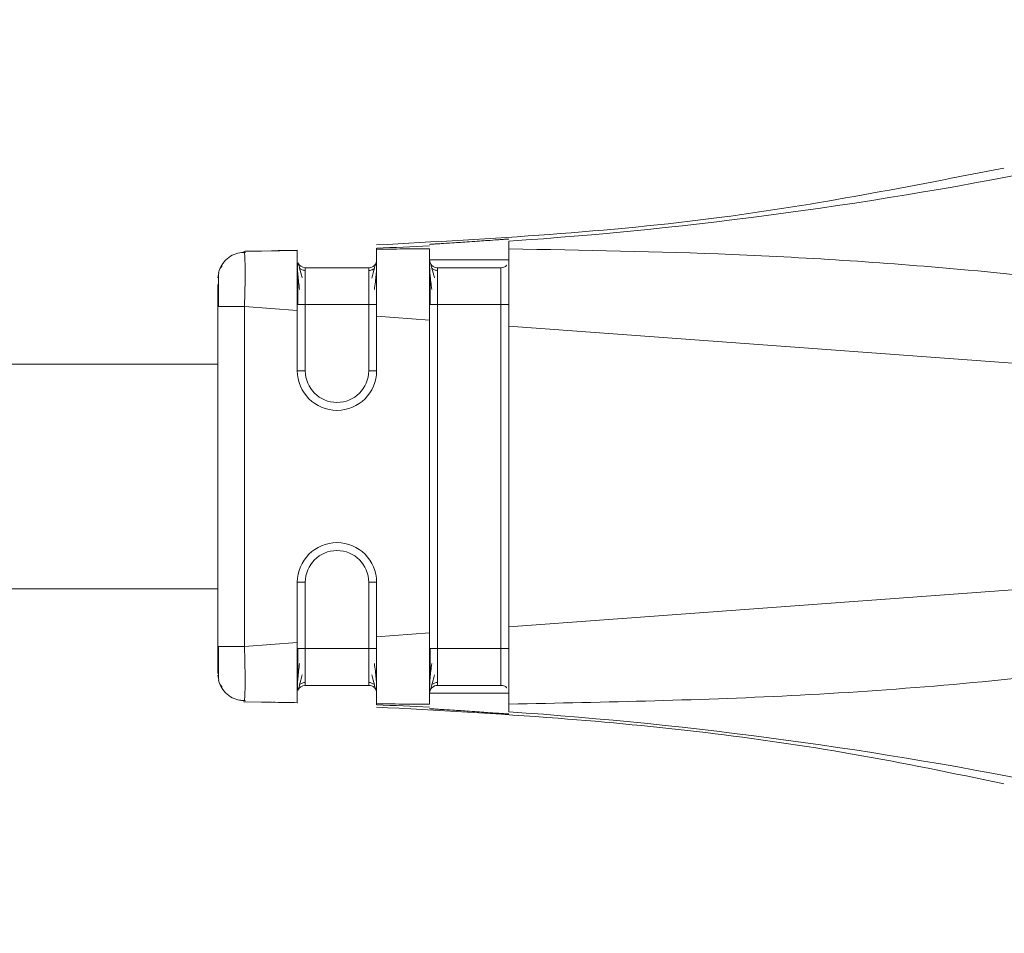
# Model space of a CAD drawing. Header units: millimetres. Extents: x -450 to 1924, y -64 to 425.
# Tile 38 of 41: x 1864 to 1883, y 154 to 171. Entities that reach past the tile are written whole.
import ezdxf

# ---------------------------------------------------------------- set-up
doc = ezdxf.new("R2010")
doc.units = ezdxf.units.MM

# ---------------------------------------------------------------- blocks, each defined once
blk = doc.blocks.new('Drawing View6')
at = {"color": 7, "linetype": 'Continuous', "lineweight": 18}
for p, q in [((850.91, -4.549), (850.91, -4.696)), ((845.901, -4.741), (846.91, -4.722)), ((845.909, -4.761), (845.901, -4.741)), ((845.923, -4.74), (846.42, -4.73)), ((846.916, -4.717), (846.42, -4.73)), ((848.41, -4.976), (848.41, -4.963)), ((850.91, -4.9), (849.41, -4.9)), ((845.41, -5.241), (845.428, -5.148)), ((847.06, -5.05), (848.26, -5.05)), ((849.56, -5.05), (850.76, -5.05)), ((846.91, -5.748), (847.06, -5.748)), ((847.06, -5.748), (847.06, -7)), ((847.06, -5.748), (848.26, -5.748)), ((848.26, -7), (848.26, -5.748)), ((849.41, -5.748), (849.56, -5.748)), ((849.56, -5.748), (849.56, -12.252)), ((849.56, -5.748), (850.76, -5.748)), ((850.76, -12.252), (850.76, -5.748)), ((845.41, -12.215), (845.41, -5.785)), ((845.91, -12.215), (845.91, -5.785)), ((845.91, -5.785), (846.91, -5.859)), ((846.91, -7), (846.91, -5.859)), ((848.41, -7), (848.41, -5.97)), ((848.41, -5.97), (849.41, -6.044)), ((849.41, -11.956), (849.41, -6.044)), ((850.91, -6.155), (866.105, -7.278)), ((850.91, -11.845), (850.91, -6.155)), ((779, -6.875), (845.41, -6.875)), ((846.91, -7), (847.06, -7)), ((848.41, -7), (848.26, -7)), ((850.91, -11.845), (866.105, -10.722)), ((779, -11.125), (845.41, -11.125)), ((846.91, -12.141), (846.91, -11)), ((846.91, -11), (847.06, -11)), ((847.06, -11), (847.06, -12.252)), ((848.26, -12.252), (848.26, -11)), ((848.41, -11), (848.26, -11)), ((848.41, -12.03), (848.41, -11)), ((848.41, -12.03), (849.41, -11.956)), ((845.41, -12.215), (845.427, -12.215)), ((845.91, -12.215), (846.91, -12.141)), ((847.06, -12.252), (848.26, -12.252)), ((849.56, -12.252), (850.76, -12.252)), ((845.41, -12.759), (845.428, -12.852)), ((845.419, -12.733), (845.419, -12.804)), ((847.06, -12.95), (848.26, -12.95)), ((849.56, -12.95), (850.76, -12.95)), ((849.41, -13.1), (850.91, -13.1)), ((845.901, -13.259), (845.909, -13.239)), ((845.901, -13.259), (846.91, -13.278)), ((846.42, -13.27), (845.923, -13.26)), ((846.42, -13.27), (846.916, -13.283))]:
    blk.add_line(p, q, dxfattribs=at)
at = {"color": 7, "linetype": 'Continuous', "lineweight": 18, "flags": 128}
for points in [[(846.91, -12.252), (846.913, -12.252), (846.921, -12.252), (846.935, -12.252), (846.954, -12.252), (846.977, -12.252), (847.003, -12.252), (847.031, -12.252), (847.06, -12.252)], [(849.41, -12.252), (849.413, -12.252), (849.421, -12.252), (849.435, -12.252), (849.454, -12.252), (849.477, -12.252), (849.503, -12.252), (849.531, -12.252), (849.56, -12.252)]]:
    blk.add_lwpolyline(points, dxfattribs=at)
at = {"color": 7, "linetype": 'Continuous', "lineweight": 18}
for centre, radius, start, end in [((845.451, 74.858), 79.595, 273.93236, 289.08957), ((845.485, 74.577), 79.312, 272.11365, 272.83673), ((847.06, -4.9), 0.15, 202.2284, 270), ((849.56, -4.9), 0.15, 179.9972, 270), ((847.66, -7), 0.75, 180, 0), ((847.66, -7), 0.6, 180, 0), ((847.66, -11), 0.75, 0, 180), ((847.66, -11), 0.6, 0, 180), ((847.06, -13.1), 0.15, 90, 157.6064), ((849.56, -13.1), 0.15, 90, 180), ((845.485, -92.576), 79.311, 87.16326, 87.88636), ((845.451, -92.858), 79.595, 70.91041, 86.06764)]:
    blk.add_arc(centre, radius, start, end, dxfattribs=at)
for points, knots in [([(860.266, -3.165), (858.495, -3.513), (854.578, -4.282), (850.591, -4.501), (848.407, -4.621)], [0, 0, 0, 0, 0.45216, 1, 1, 1, 1]), ([(850.91, -4.509), (850.9, -4.51), (850.884, -4.51), (850.791, -4.516), (850.68, -4.524), (850.531, -4.535), (850.349, -4.547), (850.173, -4.559), (849.998, -4.571), (849.811, -4.583), (849.651, -4.593), (849.532, -4.601), (849.437, -4.607), (849.421, -4.609), (849.41, -4.609)], [0, 0, 0, 0, 0.120108, 0.183377, 0.248622, 0.347038, 0.415602, 0.496941, 0.57136, 0.638217, 0.748801, 0.813411, 0.876907, 1, 1, 1, 1]), ([(845.928, -4.76), (845.88, -4.763), (845.781, -4.767), (845.64, -4.83), (845.517, -4.931), (845.469, -5.024), (845.445, -5.07)], [0, 0, 0, 0, 0.2326117, 0.4841748, 0.7442196, 1, 1, 1, 1]), ([(845.91, -5.785), (845.914, -5.646), (845.923, -5.373), (845.924, -5.028), (845.918, -4.843), (845.912, -4.769), (845.909, -4.762), (845.909, -4.761)], [0, 0, 0, 0, 0.289539, 0.569313, 0.844614, 0.990107, 1, 1, 1, 1]), ([(846.446, -4.73), (846.448, -4.73), (846.451, -4.73), (846.767, -4.724), (846.91, -4.722)], [0, 0, 0, 0, 0.547662, 1, 1, 1, 1]), ([(846.91, -4.722), (846.91, -4.737), (846.91, -4.768), (846.91, -5.038), (846.91, -5.409), (846.91, -5.709), (846.91, -5.859)], [0, 0, 0, 0, 0.250255, 0.500093, 0.749776, 1, 1, 1, 1]), ([(848.41, -4.681), (848.41, -4.682), (848.41, -4.685), (848.41, -4.695), (848.41, -4.7)], [0, 0, 0, 0, 0.5536399, 1, 1, 1, 1]), ([(849.41, -4.693), (849.222, -4.694), (848.889, -4.696), (848.556, -4.699), (848.41, -4.7)], [0, 0, 0, 0, 0.563222, 1, 1, 1, 1]), ([(848.41, -4.7), (848.41, -4.733), (848.41, -4.798), (848.41, -5.096), (848.41, -5.495), (848.41, -5.81), (848.41, -5.97)], [0, 0, 0, 0, 0.256857, 0.499427, 0.744777, 1, 1, 1, 1]), ([(849.41, -4.693), (849.41, -4.735), (849.41, -4.819), (849.41, -5.138), (849.41, -5.56), (849.41, -5.883), (849.41, -6.044)], [0, 0, 0, 0, 0.249034, 0.499186, 0.749184, 1, 1, 1, 1]), ([(866.105, -7.278), (866.631, -7.215), (867.268, -7.137), (867.948, -6.949), (868.129, -6.872), (868.206, -6.814), (868.233, -6.785), (868.249, -6.757), (868.258, -6.726), (868.254, -6.69), (868.233, -6.651), (868.195, -6.61), (868.101, -6.539), (867.903, -6.445), (867.417, -6.275), (866.447, -6.039), (864.732, -5.716), (862.372, -5.377), (859.072, -5.025), (855.219, -4.768), (852.317, -4.719), (850.91, -4.696)], [0, 0, 0, 0, 0.079633, 0.096416, 0.106506, 0.108989, 0.110947, 0.112535, 0.113904, 0.115836, 0.117972, 0.120667, 0.124353, 0.135955, 0.15357, 0.20236, 0.286651, 0.417176, 0.562519, 0.787792, 1, 1, 1, 1]), ([(850.91, -4.696), (850.91, -4.751), (850.91, -4.859), (850.91, -5.098), (850.91, -5.215)], [0, 0, 0, 0, 0.509532, 1, 1, 1, 1]), ([(846.91, -4.965), (846.91, -4.996), (846.911, -5.059), (846.919, -5.182), (846.932, -5.316), (846.946, -5.412), (846.953, -5.46)], [0, 0, 0, 0, 0.262057, 0.516005, 0.761874, 1, 1, 1, 1]), ([(847.004, -5.244), (846.986, -5.177), (846.959, -5.076), (846.933, -4.99), (846.925, -4.967), (846.921, -4.956)], [0, 0, 0, 0, 0.485154, 0.738623, 1, 1, 1, 1]), ([(848.399, -4.956), (848.395, -4.968), (848.387, -4.99), (848.361, -5.077), (848.334, -5.179), (848.316, -5.246)], [0, 0, 0, 0, 0.261424, 0.514828, 1, 1, 1, 1]), ([(848.367, -5.464), (848.374, -5.417), (848.388, -5.32), (848.401, -5.186), (848.409, -5.061), (848.41, -4.998), (848.41, -4.966)], [0, 0, 0, 0, 0.238194, 0.484055, 0.738008, 1, 1, 1, 1]), ([(849.41, -4.965), (849.41, -4.996), (849.411, -5.059), (849.419, -5.182), (849.432, -5.316), (849.446, -5.412), (849.453, -5.46)], [0, 0, 0, 0, 0.262057, 0.516005, 0.761874, 1, 1, 1, 1]), ([(849.504, -5.244), (849.486, -5.177), (849.459, -5.076), (849.433, -4.99), (849.425, -4.967), (849.421, -4.956)], [0, 0, 0, 0, 0.485154, 0.738623, 1, 1, 1, 1]), ([(850.869, -5.002), (850.868, -5.003), (850.856, -5.021), (850.818, -5.042), (850.779, -5.047), (850.76, -5.05)], [0, 0, 0, 0, 0.0382266, 0.5191133, 1, 1, 1, 1]), ([(845.492, -5.026), (845.475, -5.037), (845.442, -5.056), (845.426, -5.12), (845.418, -5.15)], [0, 0, 0, 0, 0.5247088, 1, 1, 1, 1]), ([(845.419, -5.196), (845.419, -5.223), (845.419, -5.264), (845.418, -5.337), (845.418, -5.361)], [0, 0, 0, 0, 0.674154, 1, 1, 1, 1]), ([(846.921, -5.184), (846.92, -5.223), (846.92, -5.301), (846.92, -5.441), (846.92, -5.592), (846.92, -5.696), (846.92, -5.748)], [0, 0, 0, 0, 0.24996, 0.499871, 0.74992, 1, 1, 1, 1]), ([(847.06, -5.102), (847.051, -5.102), (847.032, -5.101), (847.004, -5.094), (846.976, -5.081), (846.961, -5.068), (846.953, -5.062)], [0, 0, 0, 0, 0.233003, 0.480022, 0.737313, 1, 1, 1, 1]), ([(847.06, -5.05), (847.06, -5.06), (847.06, -5.081), (847.06, -5.243), (847.06, -5.474), (847.06, -5.657), (847.06, -5.748)], [0, 0, 0, 0, 0.250957, 0.500564, 0.749846, 1, 1, 1, 1]), ([(848.26, -5.748), (848.26, -5.657), (848.26, -5.474), (848.26, -5.243), (848.26, -5.081), (848.26, -5.06), (848.26, -5.05)], [0, 0, 0, 0, 0.250154, 0.499436, 0.749043, 1, 1, 1, 1]), ([(848.367, -5.063), (848.359, -5.069), (848.344, -5.082), (848.316, -5.094), (848.288, -5.102), (848.269, -5.103), (848.26, -5.103)], [0, 0, 0, 0, 0.262685, 0.519976, 0.766996, 1, 1, 1, 1]), ([(849.421, -5.184), (849.42, -5.223), (849.42, -5.301), (849.42, -5.441), (849.42, -5.592), (849.42, -5.696), (849.42, -5.748)], [0, 0, 0, 0, 0.24996, 0.499871, 0.74992, 1, 1, 1, 1]), ([(849.56, -5.102), (849.551, -5.102), (849.532, -5.101), (849.504, -5.094), (849.476, -5.081), (849.461, -5.068), (849.453, -5.062)], [0, 0, 0, 0, 0.2330034, 0.4800219, 0.737313, 1, 1, 1, 1]), ([(849.56, -5.05), (849.56, -5.06), (849.56, -5.081), (849.56, -5.243), (849.56, -5.474), (849.56, -5.657), (849.56, -5.748)], [0, 0, 0, 0, 0.250957, 0.500564, 0.749846, 1, 1, 1, 1]), ([(850.76, -5.748), (850.76, -5.657), (850.76, -5.474), (850.76, -5.243), (850.76, -5.081), (850.76, -5.06), (850.76, -5.05)], [0, 0, 0, 0, 0.250154, 0.499436, 0.749043, 1, 1, 1, 1]), ([(845.41, -5.785), (845.41, -5.705), (845.41, -5.543), (845.41, -5.425), (845.41, -5.366)], [0, 0, 0, 0, 0.498954, 1, 1, 1, 1]), ([(845.418, -5.361), (845.418, -5.384), (845.418, -5.452), (845.418, -5.603), (845.418, -5.729), (845.418, -5.791)], [0, 0, 0, 0, 0.205255, 0.602522, 1, 1, 1, 1]), ([(850.91, -5.215), (850.91, -5.355), (850.91, -5.64), (850.91, -5.981), (850.91, -6.155)], [0, 0, 0, 0, 0.489594, 1, 1, 1, 1]), ([(850.91, -13.304), (852.748, -13.268), (856.524, -13.194), (861.208, -12.782), (864.648, -12.3), (866.488, -11.954), (867.517, -11.699), (867.995, -11.517), (868.168, -11.42), (868.236, -11.347), (868.257, -11.303), (868.257, -11.259), (868.236, -11.217), (868.196, -11.177), (868.136, -11.137), (867.986, -11.064), (867.641, -10.962), (866.988, -10.834), (866.439, -10.764), (866.105, -10.722)], [0, 0, 0, 0, 0.277154, 0.569443, 0.709641, 0.801655, 0.852576, 0.869317, 0.879228, 0.882226, 0.884534, 0.88657, 0.888768, 0.891501, 0.895083, 0.899771, 0.916625, 0.949186, 1, 1, 1, 1]), ([(850.91, -11.845), (850.91, -12.02), (850.91, -12.364), (850.91, -12.65), (850.91, -12.79)], [0, 0, 0, 0, 0.510317, 1, 1, 1, 1]), ([(848.41, -12.03), (848.41, -12.19), (848.41, -12.505), (848.41, -12.904), (848.41, -13.202), (848.41, -13.267), (848.41, -13.3)], [0, 0, 0, 0, 0.2552155, 0.5005837, 0.7431346, 1, 1, 1, 1]), ([(849.41, -11.956), (849.41, -12.117), (849.41, -12.44), (849.41, -12.862), (849.41, -13.181), (849.41, -13.265), (849.41, -13.307)], [0, 0, 0, 0, 0.250822, 0.500825, 0.750972, 1, 1, 1, 1]), ([(845.41, -12.727), (845.41, -12.722), (845.41, -12.703), (845.41, -12.581), (845.41, -12.403), (845.41, -12.277), (845.41, -12.215)], [0, 0, 0, 0, 0.12452, 0.464871, 0.733495, 1, 1, 1, 1]), ([(845.418, -12.209), (845.418, -12.271), (845.418, -12.397), (845.418, -12.533), (845.418, -12.59), (845.418, -12.601)], [0, 0, 0, 0, 0.445553, 0.890852, 1, 1, 1, 1]), ([(845.418, -12.209), (845.418, -12.273), (845.418, -12.361), (845.418, -12.439), (845.418, -12.46)], [0, 0, 0, 0, 0.727809, 1, 1, 1, 1]), ([(845.427, -12.215), (845.432, -12.215), (845.446, -12.215), (845.55, -12.215), (845.713, -12.215), (845.844, -12.215), (845.91, -12.215)], [0, 0, 0, 0, 0.152691, 0.435127, 0.717564, 1, 1, 1, 1]), ([(845.909, -13.239), (845.909, -13.238), (845.912, -13.231), (845.918, -13.157), (845.924, -12.972), (845.922, -12.685), (845.917, -12.424), (845.912, -12.285), (845.91, -12.215)], [0, 0, 0, 0, 0.009732, 0.15501, 0.430006, 0.709355, 0.853404, 1, 1, 1, 1]), ([(846.91, -12.141), (846.91, -12.291), (846.91, -12.591), (846.91, -12.962), (846.91, -13.232), (846.91, -13.263), (846.91, -13.278)], [0, 0, 0, 0, 0.250098, 0.499887, 0.749619, 1, 1, 1, 1]), ([(846.92, -12.244), (846.92, -12.297), (846.92, -12.402), (846.92, -12.554), (846.92, -12.696), (846.92, -12.774), (846.921, -12.813)], [0, 0, 0, 0, 0.250249, 0.500316, 0.750202, 1, 1, 1, 1]), ([(847.06, -12.252), (847.06, -12.343), (847.06, -12.526), (847.06, -12.757), (847.06, -12.919), (847.06, -12.94), (847.06, -12.95)], [0, 0, 0, 0, 0.250154, 0.499436, 0.749043, 1, 1, 1, 1]), ([(848.26, -12.95), (848.26, -12.94), (848.26, -12.919), (848.26, -12.757), (848.26, -12.526), (848.26, -12.343), (848.26, -12.252)], [0, 0, 0, 0, 0.250957, 0.500564, 0.749846, 1, 1, 1, 1]), ([(849.42, -12.244), (849.42, -12.297), (849.42, -12.402), (849.42, -12.554), (849.42, -12.696), (849.42, -12.774), (849.421, -12.813)], [0, 0, 0, 0, 0.250249, 0.500316, 0.750202, 1, 1, 1, 1]), ([(849.56, -12.252), (849.56, -12.343), (849.56, -12.526), (849.56, -12.757), (849.56, -12.919), (849.56, -12.94), (849.56, -12.95)], [0, 0, 0, 0, 0.250154, 0.499436, 0.749043, 1, 1, 1, 1]), ([(850.76, -12.95), (850.76, -12.94), (850.76, -12.919), (850.76, -12.757), (850.76, -12.526), (850.76, -12.343), (850.76, -12.252)], [0, 0, 0, 0, 0.250957, 0.500564, 0.749846, 1, 1, 1, 1]), ([(845.418, -12.601), (845.418, -12.639), (845.419, -12.727), (845.419, -12.776), (845.419, -12.804)], [0, 0, 0, 0, 0.430026, 1, 1, 1, 1]), ([(846.953, -12.536), (846.946, -12.584), (846.932, -12.681), (846.919, -12.817), (846.911, -12.942), (846.91, -13.005), (846.91, -13.037)], [0, 0, 0, 0, 0.238318, 0.484229, 0.738103, 1, 1, 1, 1]), ([(848.41, -13.037), (848.41, -13.005), (848.409, -12.942), (848.401, -12.817), (848.388, -12.682), (848.374, -12.584), (848.367, -12.536)], [0, 0, 0, 0, 0.261912, 0.51579, 0.761682, 1, 1, 1, 1]), ([(849.453, -12.536), (849.446, -12.584), (849.432, -12.681), (849.419, -12.817), (849.411, -12.942), (849.41, -13.005), (849.41, -13.037)], [0, 0, 0, 0, 0.238318, 0.484229, 0.738103, 1, 1, 1, 1]), ([(846.92, -13.045), (846.925, -13.033), (846.933, -13.011), (846.958, -12.924), (846.986, -12.821), (847.004, -12.754)], [0, 0, 0, 0, 0.261307, 0.514798, 1, 1, 1, 1]), ([(848.316, -12.754), (848.334, -12.821), (848.362, -12.924), (848.387, -13.011), (848.395, -13.034), (848.4, -13.045)], [0, 0, 0, 0, 0.48507, 0.738518, 1, 1, 1, 1]), ([(849.42, -13.045), (849.425, -13.033), (849.433, -13.011), (849.458, -12.924), (849.486, -12.821), (849.504, -12.754)], [0, 0, 0, 0, 0.261307, 0.514798, 1, 1, 1, 1]), ([(850.91, -12.79), (850.91, -12.906), (850.91, -13.142), (850.91, -13.249), (850.91, -13.304)], [0, 0, 0, 0, 0.490542, 1, 1, 1, 1]), ([(845.418, -12.85), (845.426, -12.88), (845.442, -12.944), (845.475, -12.963), (845.492, -12.974)], [0, 0, 0, 0, 0.475345, 1, 1, 1, 1]), ([(845.445, -12.93), (845.469, -12.976), (845.517, -13.069), (845.64, -13.17), (845.781, -13.233), (845.88, -13.237), (845.928, -13.24)], [0, 0, 0, 0, 0.2557803, 0.5158251, 0.7673882, 1, 1, 1, 1]), ([(845.445, -12.93), (845.469, -12.976), (845.517, -13.069), (845.64, -13.17), (845.771, -13.229), (845.86, -13.234), (845.897, -13.236)], [0, 0, 0, 0, 0.269451, 0.543395, 0.808403, 1, 1, 1, 1]), ([(846.953, -12.937), (846.961, -12.931), (846.976, -12.919), (847.004, -12.906), (847.032, -12.898), (847.051, -12.898), (847.06, -12.897)], [0, 0, 0, 0, 0.262686, 0.519977, 0.766996, 1, 1, 1, 1]), ([(848.26, -12.897), (848.269, -12.898), (848.288, -12.898), (848.316, -12.906), (848.344, -12.918), (848.359, -12.931), (848.367, -12.937)], [0, 0, 0, 0, 0.233001, 0.48002, 0.737312, 1, 1, 1, 1]), ([(849.453, -12.937), (849.461, -12.931), (849.476, -12.919), (849.504, -12.906), (849.532, -12.898), (849.551, -12.898), (849.56, -12.897)], [0, 0, 0, 0, 0.262686, 0.519977, 0.766996, 1, 1, 1, 1]), ([(850.869, -12.998), (850.868, -12.996), (850.856, -12.979), (850.818, -12.958), (850.779, -12.953), (850.76, -12.95)], [0, 0, 0, 0, 0.037139, 0.518569, 1, 1, 1, 1]), ([(846.91, -13.278), (846.767, -13.276), (846.451, -13.27), (846.448, -13.27), (846.446, -13.27)], [0, 0, 0, 0, 0.452351, 1, 1, 1, 1]), ([(848.409, -13.361), (849.554, -13.423), (852.564, -13.587), (856.534, -14.038), (859.316, -14.614), (860.268, -14.811)], [0, 0, 0, 0, 0.287812, 0.75612, 1, 1, 1, 1]), ([(848.41, -13.3), (848.595, -13.301), (848.929, -13.304), (849.262, -13.306), (849.41, -13.307)], [0, 0, 0, 0, 0.556487, 1, 1, 1, 1]), ([(848.41, -13.3), (848.41, -13.306), (848.41, -13.316), (848.41, -13.318), (848.41, -13.319)], [0, 0, 0, 0, 0.566355, 1, 1, 1, 1]), ([(849.41, -13.391), (849.421, -13.391), (849.437, -13.393), (849.532, -13.399), (849.651, -13.407), (849.811, -13.417), (849.998, -13.429), (850.173, -13.441), (850.349, -13.453), (850.531, -13.465), (850.68, -13.476), (850.791, -13.484), (850.884, -13.49), (850.9, -13.49), (850.91, -13.491)], [0, 0, 0, 0, 0.123082, 0.18658, 0.251196, 0.361764, 0.428626, 0.503058, 0.584391, 0.652955, 0.751381, 0.816619, 0.879885, 1, 1, 1, 1]), ([(850.91, -13.304), (850.91, -13.35), (850.91, -13.429), (850.91, -13.444), (850.91, -13.451)], [0, 0, 0, 0, 0.576678, 1, 1, 1, 1])]:
    blk.add_open_spline(points, degree=3, knots=knots, dxfattribs=at)
for points in [[(848.41, -4.9), (848.408, -4.92), (848.403, -4.959), (848.369, -5.009), (848.319, -5.043), (848.28, -5.048), (848.26, -5.05)], [(848.41, -5.748), (848.408, -5.748), (848.403, -5.748), (848.369, -5.748), (848.319, -5.748), (848.28, -5.748), (848.26, -5.748)], [(850.91, -5.748), (850.908, -5.748), (850.903, -5.748), (850.869, -5.748), (850.819, -5.748), (850.78, -5.748), (850.76, -5.748)], [(845.41, -5.785), (845.418, -5.785), (845.433, -5.785), (845.548, -5.785), (845.713, -5.785), (845.844, -5.785), (845.91, -5.785)], [(848.41, -12.252), (848.408, -12.252), (848.403, -12.252), (848.369, -12.252), (848.319, -12.252), (848.28, -12.252), (848.26, -12.252)], [(850.91, -12.252), (850.908, -12.252), (850.903, -12.252), (850.869, -12.252), (850.819, -12.252), (850.78, -12.252), (850.76, -12.252)], [(848.41, -13.1), (848.408, -13.08), (848.403, -13.041), (848.369, -12.991), (848.319, -12.957), (848.28, -12.952), (848.26, -12.95)]]:
    blk.add_open_spline(points, degree=3, dxfattribs=at)

msp = doc.modelspace()

# ---------------------------------------------------------------- block references
at = {"color": 7, "linetype": 'Continuous', "lineweight": 18}
msp.add_blockref('Drawing View6', (1022.644, 171.483), dxfattribs=at)

doc.saveas('drawing.dxf')
